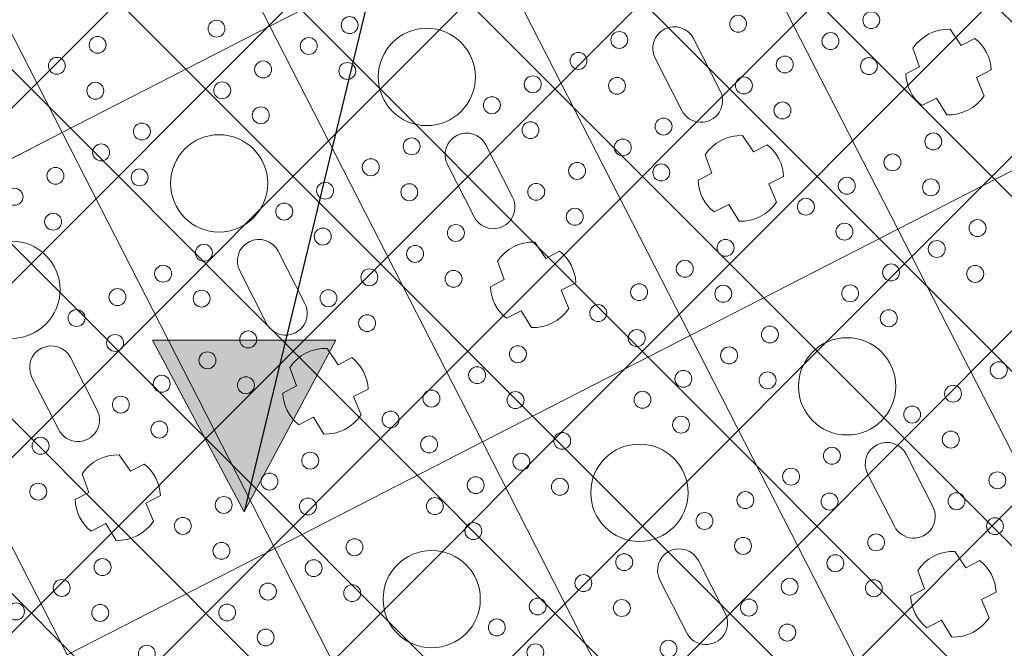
# Model space of a CAD drawing. Header units: metres. Extents: x 7472034 to 8439876, y 5890181 to 5961460.
# Tile 138 of 202: x 8439528.69 to 8439531.22, y 5890374.91 to 5890376.53. Entities that reach past the tile are written whole.
import ezdxf
from ezdxf import colors
from ezdxf.entities.mleader import LeaderData, LeaderLine
from ezdxf.math import Vec2, Vec3

# ---------------------------------------------------------------- set-up
doc = ezdxf.new("R2010")
doc.units = ezdxf.units.M
doc.header["$MEASUREMENT"] = 0
doc.linetypes.add('$0$L218_500', pattern=[1, 0.5, -0.5])
doc.linetypes.add('CENTER', pattern=[2, 1.25, -0.25, 0.25, -0.25])
doc.layers.get('0').update_dxf_attribs({"linetype": 'CONTINUOUS', "lineweight": 5})
doc.layers.get('Defpoints').update_dxf_attribs({"linetype": 'CONTINUOUS'})
for name, color, linetype, lineweight in [('### Krawężnik', 6, 'CONTINUOUS', 35), ('### rzędne', 172, 'CONTINUOUS', 35), ('_a_widok', 7, 'CONTINUOUS', 5), ('_IS_kd_krata', 114, 'CONTINUOUS', 30), ('a_opisy', 7, 'CONTINUOUS', 18), ('KOLOR-OBIEKT', 21, 'CONTINUOUS', 13), ('ZAG-obrys 018 wymiary', 7, 'CONTINUOUS', 18), ('ZAG-OPIS_020', 7, 'CONTINUOUS', 25)]:
    doc.layers.add(name, color=color, linetype=linetype, lineweight=lineweight)
doc.layers.add('100_rzut_wym_wew', color=7, linetype='CONTINUOUS')
doc.layers.add('_IS.BLOK.KD.doziemne', color=7, linetype='CONTINUOUS')
doc.styles.add('DIM', font='simplex.shx', dxfattribs={"width": 0.8})
doc.styles.add('RS', font='Romans.shx', dxfattribs={"width": 0.7})
doc.dimstyles.new('DIM-WEW_500', dxfattribs={"dimscale": 5, "dimtxt": 18, "dimasz": 10, "dimexe": 4, "dimexo": 8, "dimgap": 5, "dimtad": 1, "dimlfac": 0.01, "dimzin": 9, "dimdsep": 46, "dimtxsty": 'DIM', "dimblk": 'ARCHTICK', "dimcen": 5, "dimclrt": 112, "dimadec": 4, "dimazin": 2, "dimtfac": 4, "dimtmove": 0, "dimatfit": 3, "dimldrblk": 'ARCHTICK', "dimfxl": 0, "dimtolj": 1, "dimlwd": 13, "dimarcsym": 0})
pattern_1 = [(45, (967499.2092647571, -71042.97165620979), (-0.2245064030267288, 0.2245064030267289), []), (135, (967499.2092647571, -71042.97165620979), (-0.2245064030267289, -0.2245064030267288), [])]

# ---------------------------------------------------------------- blocks, each defined once
blk = doc.blocks.new('_Oblique')
at = {"color": 0, "linetype": 'ByBlock', "lineweight": -2}
blk.add_line((-0.5, -0.5), (0.5, 0.5), dxfattribs=at)
blk = doc.blocks.new('*D57')
at = {"layer": 'Defpoints', "color": 0, "linetype": 'Continuous'}
for p in [(8439539.50265294, 5890379.021735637, 7.079631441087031e-07), (8439518.672365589, 5890368.360632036), (8439519.01227277, 5890367.69650152)]:
    blk.add_point(p, dxfattribs=at)
at = {"layer": 'ZAG-obrys 018 wymiary', "color": 0, "linetype": 'Continuous', "lineweight": 13}
blk.add_line((8439539.84256012, 5890378.357605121), (8439519.01227277, 5890367.69650152), dxfattribs=at)
at = {"layer": 'ZAG-obrys 018 wymiary', "color": 0, "linetype": 'Continuous', "lineweight": -2}
for p, q in [((8439539.84256012, 5890378.357605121), (8439540.024801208, 5890378.001531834)), ((8439519.01227277, 5890367.69650152), (8439519.194513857, 5890367.340428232))]:
    blk.add_line(p, q, dxfattribs=at)
at = {"layer": 'ZAG-obrys 018 wymiary', "color": 0, "linetype": 'Continuous', "lineweight": 13, "xscale": 0.3, "yscale": 0.3, "zscale": 0.3}
for p, rotation in [((8439539.84256012, 5890378.357605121), 27.10372084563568), ((8439519.01227277, 5890367.69650152), 207.1037208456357)]:
    blk.add_blockref('_Oblique', p, dxfattribs=dict(at, rotation=rotation))
at = {"layer": 'ZAG-obrys 018 wymiary', "color": 112, "linetype": 'Continuous', "lineweight": 25, "insert": (8439529.154054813, 5890373.561163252), "char_height": 0.8, "attachment_point": 5, "rotation": 27.103720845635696, "style": 'RS'}
blk.add_mtext('\\A1;23.4', dxfattribs=at)
blk = doc.blocks.new('_ArchTick')
at = {"layer": '100_rzut_wym_wew', "color": 0, "linetype": 'Continuous', "const_width": 0.15}
blk.add_lwpolyline([(-0.5, -0.5), (0.5, 0.5)], dxfattribs=at)
blk = doc.blocks.new('A$C1D2679FE')
at = {"layer": 'KOLOR-OBIEKT', "lineweight": 9, "ltscale": 200}
h = blk.add_hatch(dxfattribs=at)
h.set_pattern_fill('ANSI37', color=253, scale=0.1, angle=16)
h.set_pattern_definition([(61, (-7471780.020262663, -5961378.212846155), (-0.2776917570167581, 0.153927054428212), []), (151, (-7471780.020262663, -5961378.212846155), (-0.153927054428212, -0.2776917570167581), [])])
edge = h.paths.add_edge_path()
edge.add_line((196.975401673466, 33.54016214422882), (192.3495923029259, 34.13512154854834))
edge.add_line((192.3495923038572, 34.13512154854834), (187.7176397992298, 34.7308710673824))
edge.add_line((187.7176398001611, 34.7308710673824), (178.5077782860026, 36.15998750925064))
edge.add_line((178.5077782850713, 36.15998750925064), (176.6601969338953, 36.5026140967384))
edge.add_arc((181.3685569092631, 38.18527459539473), 5.000000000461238, 199.6657310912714, 261.1796204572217)
edge.add_line((180.6018702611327, 33.24440507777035), (187.358021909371, 32.19603671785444))
edge.add_line((187.3580219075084, 32.19603671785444), (192.0230219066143, 31.59603671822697))
edge.add_line((192.0230219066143, 31.59603671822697), (196.6880219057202, 30.9960367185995))
edge.add_line((196.6880219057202, 30.9960367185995), (201.9780219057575, 30.48103671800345))
edge.add_line((201.9780219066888, 30.48103671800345), (207.2680219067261, 29.96603671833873))
edge.add_line((207.2680219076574, 29.96603671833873), (216.468021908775, 29.35603671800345))
edge.add_line((216.4680219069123, 29.35603671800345), (221.8830219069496, 29.11103671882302))
edge.add_line((221.8830219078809, 29.11103671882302), (227.2980219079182, 28.86603671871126))
edge.add_line((227.2980219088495, 28.86603671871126), (233.718021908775, 28.60103671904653))
edge.add_line((233.7180219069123, 28.60103671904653), (240.1380219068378, 28.33603671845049))
edge.add_line((240.1380219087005, 28.33603671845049), (245.3280219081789, 28.076036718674))
edge.add_line((245.3280219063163, 28.076036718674), (246.1380219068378, 28.00603671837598))
edge.add_line((246.1380219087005, 28.00603671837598), (248.4280219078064, 27.98603671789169))
edge.add_line((248.4280219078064, 27.98603671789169), (251.4080219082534, 28.33603671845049))
edge.add_line((251.4080219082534, 28.33603671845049), (255.3380219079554, 29.13603671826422))
edge.add_line((255.3380219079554, 29.13603671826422), (258.1480219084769, 30.35603671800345))
edge.add_line((258.1480219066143, 30.35603671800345), (260.6280219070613, 32.076036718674))
edge.add_line((260.6280219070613, 32.076036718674), (262.7080219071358, 34.29603671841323))
edge.add_line((262.7080219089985, 34.29603671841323), (264.3880219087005, 36.826036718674))
edge.add_line((264.3880219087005, 36.826036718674), (265.608021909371, 39.59603671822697))
edge.add_line((265.6080219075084, 39.59603671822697), (266.4080219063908, 42.53603671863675))
edge.add_line((266.4080219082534, 42.53603671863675), (266.6380219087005, 45.60603671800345))
edge.add_line((266.6380219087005, 45.60603671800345), (266.3380219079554, 48.59603671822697))
edge.add_line((266.3380219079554, 48.59603671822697), (265.628021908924, 51.53603671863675))
edge.add_line((265.6280219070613, 51.53603671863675), (264.5280219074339, 54.28603671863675))
edge.add_line((264.5280219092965, 54.28603671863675), (263.3880219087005, 57.11603671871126))
edge.add_line((263.3880219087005, 57.11603671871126), (262.5430219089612, 59.47103671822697))
edge.add_line((262.5430219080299, 59.47103671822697), (261.6980219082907, 61.826036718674))
edge.add_line((261.6980219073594, 61.826036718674), (260.5980219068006, 65.15103671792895))
edge.add_line((260.5980219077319, 65.15103671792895), (259.4980219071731, 68.47603671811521))
edge.add_line((259.4980219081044, 68.47603671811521), (257.3916487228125, 67.77919145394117))
edge.add_line((257.3916487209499, 67.77919145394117), (258.1675714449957, 64.34697791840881))
edge.add_line((258.167571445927, 64.34697791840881), (259.2776264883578, 60.99158426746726))
edge.add_line((259.2776264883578, 60.99158426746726), (260.1334384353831, 58.60645156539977))
edge.add_line((260.1334384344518, 58.60645156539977), (260.9950570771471, 56.20513570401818))
edge.add_line((260.9950570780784, 56.20513570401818), (262.1522789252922, 53.33238322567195))
edge.add_line((262.1522789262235, 53.33238322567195), (263.1827648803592, 50.75616833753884))
edge.add_line((263.1827648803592, 50.75616833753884), (263.8083402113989, 48.16575780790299))
edge.add_line((263.8083402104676, 48.16575780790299), (264.0684198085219, 45.57363114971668))
edge.add_line((264.0684198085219, 45.57363114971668), (263.8734869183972, 42.97170083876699))
edge.add_line((263.8734869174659, 42.97170083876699), (263.1880731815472, 40.45280535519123))
edge.add_line((263.1880731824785, 40.45280535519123), (262.1337886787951, 38.05906103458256))
edge.add_line((262.1337886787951, 38.05906103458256), (260.6936748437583, 35.89031817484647))
edge.add_line((260.6936748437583, 35.89031817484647), (258.9457271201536, 34.02472012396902))
edge.add_line((258.9457271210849, 34.02472012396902), (256.8967191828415, 32.60363397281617))
edge.add_line((256.8967191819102, 32.60363397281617), (254.5645412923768, 31.59108698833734))
edge.add_line((254.5645412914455, 31.59108698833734), (251.0026761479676, 30.86602538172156))
edge.add_line((251.0026761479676, 30.86602538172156), (248.2893446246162, 30.54734550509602))
edge.add_line((248.2893446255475, 30.54734550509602), (246.2595893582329, 30.56507262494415))
edge.add_line((246.2595893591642, 30.56507262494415), (245.5023283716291, 30.63051493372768))
edge.add_line((245.5023283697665, 30.63051493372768), (240.2548571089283, 30.89339403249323))
edge.add_line((240.2548571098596, 30.89339403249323), (233.8236017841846, 31.1588586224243))
edge.add_line((233.8236017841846, 31.1588586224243), (227.4086662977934, 31.42364957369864))
edge.add_line((227.4086662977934, 31.42364957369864), (221.9987299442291, 31.66842047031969))
edge.add_line((221.9987299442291, 31.66842047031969), (217.4544723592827, 31.90290945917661))
edge.add_line((217.4544723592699, 31.90290945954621), (217.0910134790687, 31.92589690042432))
edge.add_line((217.0910134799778, 31.92589689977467), (214.8768218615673, 32.06593639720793))
edge.add_line((214.876821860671, 32.06593639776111), (207.0033997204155, 32.56390146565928))
edge.add_line((207.0033997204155, 32.56390146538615), (202.2260741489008, 33.02899081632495))
edge.add_line((202.2260741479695, 33.02899081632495), (196.975401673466, 33.54016214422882))
blk = doc.blocks.new('*U25')
at = {"lineweight": 5}
for p, q in [((3600, 14999.40002381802), (3600, 14399.39999997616)), ((3600.000047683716, 14399.39999997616), (3600.000047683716, 14999.40002381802)), ((3254.200035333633, 14799.41180765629), (3254.200035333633, 14759.27779868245)), ((3345.251703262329, 14757.3414337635), (3345.251703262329, 14799.66109861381)), ((3254.200035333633, 14759.27779868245), (3203.997000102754, 14753.0974925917)), ((3395.871898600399, 14753.33129808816), (3345.251703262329, 14757.3414337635)), ((3203.997000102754, 14645.70253120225), (3254.200035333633, 14639.52222511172)), ((3254.200035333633, 14639.52222511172), (3254.200035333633, 14599.38821613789)), ((3345.251703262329, 14641.45859003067), (3395.871898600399, 14645.46872570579)), ((3345.251703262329, 14599.13892518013), (3345.251703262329, 14641.45859003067)), ((3600.000047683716, 14399.40002381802), (2400, 14399.40002381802)), ((2400, 14399.39999997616), (3600.000047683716, 14399.39999997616)), ((3600, 14399.40002381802), (3600, 13799.39999997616)), ((4800.000047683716, 14399.40002381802), (3600, 14399.40002381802)), ((3600, 14399.39999997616), (4800.000047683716, 14399.39999997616)), ((3600.000047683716, 13799.39999997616), (3600.000047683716, 14399.40002381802)), ((3254.200035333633, 14199.41180765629), (3254.200035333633, 14159.27779868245)), ((3345.251703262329, 14157.3414337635), (3345.251703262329, 14199.66109861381)), ((4454.200035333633, 14199.41180765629), (4454.200035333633, 14159.27779868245)), ((4545.251703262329, 14157.3414337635), (4545.251703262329, 14199.66109861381)), ((3254.200035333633, 14159.27779868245), (3203.997000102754, 14153.0974925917)), ((3395.871898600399, 14153.33129808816), (3345.251703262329, 14157.3414337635)), ((4454.200035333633, 14159.27779868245), (4403.997000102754, 14153.0974925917)), ((4595.871898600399, 14153.33129808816), (4545.251703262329, 14157.3414337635)), ((3075.600023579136, 14154.90001261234), (2924.400023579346, 14154.90001189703)), ((4275.600023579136, 14154.90001261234), (4124.400023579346, 14154.90001189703)), ((2924.400023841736, 14043.90001189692), (3075.600023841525, 14043.90001189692)), ((3203.997000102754, 14045.70253120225), (3254.200035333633, 14039.52222511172)), ((3254.200035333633, 14039.52222511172), (3254.200035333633, 13999.38821613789)), ((3345.251703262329, 14041.45859003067), (3395.871898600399, 14045.46872570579)), ((3345.251703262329, 13999.13892518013), (3345.251703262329, 14041.45859003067)), ((4124.400023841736, 14043.90001189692), (4275.600023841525, 14043.90001189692)), ((4403.997000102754, 14045.70253120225), (4454.200035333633, 14039.52222511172)), ((4454.200035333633, 14039.52222511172), (4454.200035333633, 13999.38821613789)), ((4545.251703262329, 14041.45859003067), (4595.871898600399, 14045.46872570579)), ((4545.251703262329, 13999.13892518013), (4545.251703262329, 14041.45859003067)), ((2400, 13799.40002381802), (2400, 13199.39999997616)), ((3600.000047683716, 13799.40002381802), (2400, 13799.40002381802)), ((2400, 13799.39999997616), (3600.000047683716, 13799.39999997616)), ((2400.000047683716, 13199.39999997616), (2400.000047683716, 13799.40002381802)), ((3600, 13799.40002381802), (3600, 13199.39999997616)), ((4800.000047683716, 13799.40002381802), (3600, 13799.40002381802)), ((3600, 13799.39999997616), (4800.000047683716, 13799.39999997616)), ((3600.000047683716, 13199.39999997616), (3600.000047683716, 13799.40002381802)), ((3254.200035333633, 13599.41180765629), (3254.200035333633, 13559.27779868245)), ((3345.251703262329, 13557.3414337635), (3345.251703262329, 13599.66109861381)), ((3075.600023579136, 13554.90001261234), (2924.400023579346, 13554.90001189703)), ((3254.200035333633, 13559.27779868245), (3203.997000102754, 13553.0974925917)), ((3395.871898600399, 13553.33129808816), (3345.251703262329, 13557.3414337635)), ((4275.600023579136, 13554.90001261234), (4124.400023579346, 13554.90001189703)), ((2924.400023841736, 13443.90001189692), (3075.600023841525, 13443.90001189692)), ((3203.997000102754, 13445.70253120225), (3254.200035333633, 13439.52222511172)), ((3254.200035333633, 13439.52222511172), (3254.200035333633, 13399.38821613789)), ((3345.251703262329, 13441.45859003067), (3395.871898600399, 13445.46872570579)), ((3345.251703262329, 13399.13892518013), (3345.251703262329, 13441.45859003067)), ((4124.400023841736, 13443.90001189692), (4275.600023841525, 13443.90001189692)), ((2400.000047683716, 13199.40002381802), (1200, 13199.40002381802)), ((1200, 13199.39999997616), (2400.000047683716, 13199.39999997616)), ((2400, 13199.40002381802), (2400, 12599.39999997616)), ((3600.000047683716, 13199.40002381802), (2400, 13199.40002381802)), ((2400, 13199.39999997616), (3600.000047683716, 13199.39999997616)), ((2400.000047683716, 12599.39999997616), (2400.000047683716, 13199.40002381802)), ((3600, 13199.40002381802), (3600, 12599.39999997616)), ((4800.000047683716, 13199.40002381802), (3600, 13199.40002381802)), ((3600, 13199.39999997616), (4800.000047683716, 13199.39999997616)), ((3600.000047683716, 12599.39999997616), (3600.000047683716, 13199.40002381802)), ((3254.200035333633, 12999.41180765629), (3254.200035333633, 12959.27779868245)), ((3345.251703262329, 12957.3414337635), (3345.251703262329, 12999.66109861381)), ((3075.600023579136, 12954.90001261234), (2924.400023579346, 12954.90001189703)), ((3254.200035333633, 12959.27779868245), (3203.997000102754, 12953.0974925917)), ((3395.871898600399, 12953.33129808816), (3345.251703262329, 12957.3414337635)), ((2924.400023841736, 12843.90001189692), (3075.600023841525, 12843.90001189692)), ((3203.997000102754, 12845.70253120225), (3254.200035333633, 12839.52222511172)), ((3254.200035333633, 12839.52222511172), (3254.200035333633, 12799.38821613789)), ((3345.251703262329, 12841.45859003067), (3395.871898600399, 12845.46872570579)), ((3345.251703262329, 12799.13892518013), (3345.251703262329, 12841.45859003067)), ((2400.000047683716, 12599.40002381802), (1200, 12599.40002381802)), ((1200, 12599.39999997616), (2400.000047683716, 12599.39999997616)), ((2400, 12599.40002381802), (2400, 11999.39999997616)), ((3600.000047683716, 12599.40002381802), (2400, 12599.40002381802)), ((2400, 12599.39999997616), (3600.000047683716, 12599.39999997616)), ((2400.000047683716, 11999.39999997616), (2400.000047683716, 12599.40002381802)), ((3600, 12599.40002381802), (3600, 11999.39999997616)), ((4800.000047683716, 12599.40002381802), (3600, 12599.40002381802)), ((3600, 12599.39999997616), (4800.000047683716, 12599.39999997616)), ((3600.000047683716, 11999.39999997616), (3600.000047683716, 12599.40002381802)), ((3254.200035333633, 12399.41180765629), (3254.200035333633, 12359.27779868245)), ((3345.251703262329, 12357.3414337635), (3345.251703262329, 12399.66109861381)), ((3254.200035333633, 12359.27779868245), (3203.997000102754, 12353.0974925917)), ((3395.871898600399, 12353.33129808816), (3345.251703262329, 12357.3414337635)), ((3075.600023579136, 12354.90001261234), (2924.400023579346, 12354.90001189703)), ((2924.400023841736, 12243.90001189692), (3075.600023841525, 12243.90001189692)), ((3203.997000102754, 12245.70253120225), (3254.200035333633, 12239.52222511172)), ((3254.200035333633, 12239.52222511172), (3254.200035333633, 12199.38821613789)), ((3345.251703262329, 12241.45859003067), (3395.871898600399, 12245.46872570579)), ((3345.251703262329, 12199.13892518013), (3345.251703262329, 12241.45859003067)), ((3600.000047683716, 11999.40002381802), (2400, 11999.40002381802)), ((2400, 11999.39999997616), (3600.000047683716, 11999.39999997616))]:
    blk.add_line(p, q, dxfattribs=at)
for centre, radius in [((3090.936357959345, 14583.4000118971), 21.73927789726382), ((3440.936357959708, 14583.4000118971), 21.7392778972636), ((3690.936357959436, 14583.4000118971), 21.73927789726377), ((3193.127355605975, 14524.40001189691), 21.7392778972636), ((3543.127355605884, 14524.40001189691), 21.7392778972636), ((3793.127355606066, 14524.40001189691), 21.73927789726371), ((3090.936357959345, 14465.40001189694), 21.73927789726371), ((3440.936357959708, 14465.40001189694), 21.7392778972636), ((3690.936357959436, 14465.40001189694), 21.73927789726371), ((4040.936357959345, 14465.40001189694), 21.73927789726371), ((3090.936357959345, 14333.40001189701), 21.73927789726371), ((3440.936357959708, 14333.40001189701), 21.7392778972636), ((3690.936357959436, 14333.40001189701), 21.7392778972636), ((4040.936357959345, 14333.40001189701), 21.7392778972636), ((4290.936357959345, 14333.40001189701), 21.73927789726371), ((2943.127355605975, 14274.40001189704), 21.7392778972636), ((3193.127355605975, 14274.40001189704), 21.7392778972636), ((3543.127355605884, 14274.40001189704), 21.7392778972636), ((3793.127355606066, 14274.40001189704), 21.73927789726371), ((4143.127355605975, 14274.40001189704), 21.7392778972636), ((4393.127355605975, 14274.40001189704), 21.7392778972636), ((3090.936357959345, 14215.40001189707), 21.7392778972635), ((3440.936357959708, 14215.40001189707), 21.7392778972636), ((3690.936357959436, 14215.40001189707), 21.73927789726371), ((4040.936357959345, 14215.40001189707), 21.73927789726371), ((4290.936357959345, 14215.40001189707), 21.7392778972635), ((3900.000023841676, 14099.40001189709), 125), ((2840.936357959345, 13983.4000118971), 21.73927789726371), ((3090.936357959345, 13983.4000118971), 21.73927789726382), ((3440.936357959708, 13983.4000118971), 21.7392778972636), ((3690.936357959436, 13983.4000118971), 21.73927789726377), ((4040.936357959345, 13983.4000118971), 21.73927789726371), ((4290.936357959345, 13983.4000118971), 21.73927789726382), ((2943.127355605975, 13924.40001189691), 21.7392778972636), ((3193.127355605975, 13924.40001189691), 21.7392778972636), ((3543.127355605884, 13924.40001189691), 21.7392778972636), ((3793.127355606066, 13924.40001189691), 21.73927789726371), ((4143.127355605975, 13924.40001189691), 21.7392778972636), ((4393.127355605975, 13924.40001189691), 21.7392778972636), ((2840.936357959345, 13865.40001189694), 21.73927789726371), ((3090.936357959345, 13865.40001189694), 21.73927789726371), ((3440.936357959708, 13865.40001189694), 21.7392778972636), ((3690.936357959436, 13865.40001189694), 21.73927789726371), ((4040.936357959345, 13865.40001189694), 21.73927789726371), ((4290.936357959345, 13865.40001189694), 21.73927789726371), ((2840.936357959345, 13733.40001189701), 21.7392778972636), ((3090.936357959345, 13733.40001189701), 21.73927789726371), ((3440.936357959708, 13733.40001189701), 21.7392778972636), ((3690.936357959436, 13733.40001189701), 21.7392778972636), ((4040.936357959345, 13733.40001189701), 21.7392778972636), ((4290.936357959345, 13733.40001189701), 21.73927789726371), ((2943.127355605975, 13674.40001189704), 21.7392778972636), ((3193.127355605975, 13674.40001189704), 21.7392778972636), ((3543.127355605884, 13674.40001189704), 21.7392778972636), ((3793.127355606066, 13674.40001189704), 21.73927789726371), ((4143.127355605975, 13674.40001189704), 21.7392778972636), ((4393.127355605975, 13674.40001189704), 21.7392778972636), ((2700.000023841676, 13499.40001189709), 125), ((2840.936357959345, 13615.40001189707), 21.73927789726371), ((3090.936357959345, 13615.40001189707), 21.7392778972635), ((3440.936357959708, 13615.40001189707), 21.7392778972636), ((3690.936357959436, 13615.40001189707), 21.73927789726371), ((3900.000023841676, 13499.40001189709), 125), ((4040.936357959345, 13615.40001189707), 21.73927789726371), ((4290.936357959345, 13615.40001189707), 21.7392778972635), ((2490.936357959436, 13383.4000118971), 21.73927789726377), ((2840.936357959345, 13383.4000118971), 21.73927789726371), ((3090.936357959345, 13383.4000118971), 21.73927789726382), ((3440.936357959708, 13383.4000118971), 21.7392778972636), ((3690.936357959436, 13383.4000118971), 21.73927789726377), ((4040.936357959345, 13383.4000118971), 21.73927789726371), ((4290.936357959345, 13383.4000118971), 21.73927789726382), ((2593.127355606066, 13324.40001189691), 21.73927789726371), ((2943.127355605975, 13324.40001189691), 21.7392778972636), ((3193.127355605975, 13324.40001189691), 21.7392778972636), ((3543.127355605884, 13324.40001189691), 21.7392778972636), ((3793.127355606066, 13324.40001189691), 21.73927789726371), ((4143.127355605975, 13324.40001189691), 21.7392778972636), ((2490.936357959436, 13265.40001189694), 21.73927789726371), ((2840.936357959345, 13265.40001189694), 21.73927789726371), ((3090.936357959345, 13265.40001189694), 21.73927789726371), ((3440.936357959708, 13265.40001189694), 21.7392778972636), ((3690.936357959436, 13265.40001189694), 21.73927789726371), ((4040.936357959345, 13265.40001189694), 21.73927789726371), ((2490.936357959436, 13133.40001189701), 21.7392778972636), ((2840.936357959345, 13133.40001189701), 21.7392778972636), ((3090.936357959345, 13133.40001189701), 21.73927789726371), ((3440.936357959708, 13133.40001189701), 21.7392778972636), ((3690.936357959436, 13133.40001189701), 21.7392778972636), ((4040.936357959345, 13133.40001189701), 21.7392778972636), ((2343.127355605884, 13074.40001189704), 21.7392778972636), ((2593.127355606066, 13074.40001189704), 21.73927789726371), ((2943.127355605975, 13074.40001189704), 21.7392778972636), ((3193.127355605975, 13074.40001189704), 21.7392778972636), ((3543.127355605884, 13074.40001189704), 21.7392778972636), ((3793.127355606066, 13074.40001189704), 21.73927789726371), ((4143.127355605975, 13074.40001189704), 21.7392778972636), ((2490.936357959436, 13015.40001189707), 21.73927789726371), ((2700.000023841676, 12899.40001189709), 125), ((2840.936357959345, 13015.40001189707), 21.73927789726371), ((3090.936357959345, 13015.40001189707), 21.7392778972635), ((3440.936357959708, 13015.40001189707), 21.7392778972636), ((3690.936357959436, 13015.40001189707), 21.73927789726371), ((3900.000023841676, 12899.40001189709), 125), ((4040.936357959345, 13015.40001189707), 21.73927789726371), ((2240.936357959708, 12783.4000118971), 21.7392778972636), ((2490.936357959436, 12783.4000118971), 21.73927789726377), ((2840.936357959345, 12783.4000118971), 21.73927789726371), ((3090.936357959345, 12783.4000118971), 21.73927789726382), ((3440.936357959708, 12783.4000118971), 21.7392778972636), ((3690.936357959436, 12783.4000118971), 21.73927789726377), ((2343.127355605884, 12724.40001189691), 21.7392778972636), ((2593.127355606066, 12724.40001189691), 21.73927789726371), ((2943.127355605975, 12724.40001189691), 21.7392778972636), ((3193.127355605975, 12724.40001189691), 21.7392778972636), ((3543.127355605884, 12724.40001189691), 21.7392778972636), ((3793.127355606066, 12724.40001189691), 21.73927789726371), ((2240.936357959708, 12665.40001189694), 21.7392778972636), ((2490.936357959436, 12665.40001189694), 21.73927789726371), ((2840.936357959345, 12665.40001189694), 21.73927789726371), ((3090.936357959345, 12665.40001189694), 21.73927789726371), ((3440.936357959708, 12665.40001189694), 21.7392778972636), ((3690.936357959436, 12665.40001189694), 21.73927789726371), ((2490.936357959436, 12533.40001189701), 21.7392778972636), ((2840.936357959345, 12533.40001189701), 21.7392778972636), ((3090.936357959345, 12533.40001189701), 21.73927789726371), ((3440.936357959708, 12533.40001189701), 21.7392778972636), ((3690.936357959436, 12533.40001189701), 21.7392778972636), ((2593.127355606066, 12474.40001189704), 21.73927789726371), ((2943.127355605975, 12474.40001189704), 21.7392778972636), ((3193.127355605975, 12474.40001189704), 21.7392778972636), ((3543.127355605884, 12474.40001189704), 21.7392778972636), ((3793.127355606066, 12474.40001189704), 21.73927789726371), ((2490.936357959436, 12415.40001189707), 21.73927789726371), ((2840.936357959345, 12415.40001189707), 21.73927789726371), ((3090.936357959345, 12415.40001189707), 21.7392778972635), ((3440.936357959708, 12415.40001189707), 21.7392778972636), ((3690.936357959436, 12415.40001189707), 21.73927789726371), ((2700.000023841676, 12299.40001189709), 125), ((3090.936357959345, 12183.4000118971), 21.73927789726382), ((3440.936357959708, 12183.4000118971), 21.7392778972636), ((3690.936357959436, 12183.4000118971), 21.73927789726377), ((3193.127355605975, 12124.40001189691), 21.7392778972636), ((3543.127355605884, 12124.40001189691), 21.7392778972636), ((3440.936357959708, 12065.40001189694), 21.7392778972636), ((3440.936357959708, 11933.40001189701), 21.7392778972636)]:
    blk.add_circle(centre, radius, dxfattribs=at)
for centre, radius, start, end in [((3300.000023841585, 14699.40001189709), 110, 65.70851514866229, 114.6052205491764), ((3300.000023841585, 14699.40001189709), 109.9999999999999, 150.7803558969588, 209.2196441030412), ((3300.000023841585, 14699.40001189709), 110.0000000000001, 330.640722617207, 29.35927738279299), ((3300.000023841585, 14699.40001189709), 110, 245.3947794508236, 294.2914848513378), ((3300.000023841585, 14099.40001189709), 110, 65.70851514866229, 114.6052205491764), ((4500.000023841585, 14099.40001189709), 110, 65.70851514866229, 114.6052205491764), ((2924.400023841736, 14099.40001189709), 55.50000000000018, 90.00000026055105, 270), ((3075.600023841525, 14099.40001189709), 55.50000000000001, 270, 90.00000026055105), ((3300.000023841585, 14099.40001189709), 109.9999999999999, 150.7803558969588, 209.2196441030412), ((3300.000023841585, 14099.40001189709), 110.0000000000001, 330.640722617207, 29.35927738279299), ((4124.400023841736, 14099.40001189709), 55.50000000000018, 90.00000026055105, 270), ((4275.600023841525, 14099.40001189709), 55.50000000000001, 270, 90.00000026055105), ((4500.000023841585, 14099.40001189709), 109.9999999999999, 150.7803558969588, 209.2196441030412), ((4500.000023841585, 14099.40001189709), 110.0000000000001, 330.640722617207, 29.35927738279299), ((3300.000023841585, 14099.40001189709), 110, 245.3947794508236, 294.2914848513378), ((4500.000023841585, 14099.40001189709), 110, 245.3947794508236, 294.2914848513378), ((3300.000023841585, 13499.40001189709), 110, 65.70851514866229, 114.6052205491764), ((2924.400023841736, 13499.40001189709), 55.50000000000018, 90.00000026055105, 270), ((3075.600023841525, 13499.40001189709), 55.50000000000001, 270, 90.00000026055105), ((3300.000023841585, 13499.40001189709), 109.9999999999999, 150.7803558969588, 209.2196441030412), ((3300.000023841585, 13499.40001189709), 110.0000000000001, 330.640722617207, 29.35927738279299), ((4124.400023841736, 13499.40001189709), 55.50000000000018, 90.00000026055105, 270), ((4275.600023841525, 13499.40001189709), 55.50000000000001, 270, 90.00000026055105), ((3300.000023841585, 13499.40001189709), 110, 245.3947794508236, 294.2914848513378), ((3300.000023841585, 12899.40001189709), 110, 65.70851514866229, 114.6052205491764), ((2924.400023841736, 12899.40001189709), 55.50000000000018, 90.00000026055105, 270), ((3075.600023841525, 12899.40001189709), 55.50000000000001, 270, 90.00000026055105), ((3300.000023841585, 12899.40001189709), 109.9999999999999, 150.7803558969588, 209.2196441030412), ((3300.000023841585, 12899.40001189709), 110.0000000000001, 330.640722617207, 29.35927738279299), ((3300.000023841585, 12899.40001189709), 110, 245.3947794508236, 294.2914848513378), ((3300.000023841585, 12299.40001189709), 110, 65.70851514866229, 114.6052205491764), ((2924.400023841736, 12299.40001189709), 55.50000000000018, 90.00000026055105, 270), ((3075.600023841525, 12299.40001189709), 55.50000000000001, 270, 90.00000026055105), ((3300.000023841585, 12299.40001189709), 109.9999999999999, 150.7803558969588, 209.2196441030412), ((3300.000023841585, 12299.40001189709), 110.0000000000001, 330.640722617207, 29.35927738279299), ((3300.000023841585, 12299.40001189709), 110, 245.3947794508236, 294.2914848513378)]:
    blk.add_arc(centre, radius, start, end, dxfattribs=at)
blk = doc.blocks.new('23123')
at = {"layer": 'a_opisy', "linetype": '$0$L218_500'}
blk.add_hatch(color=250, dxfattribs=at).paths.add_polyline_path([(8443019.232991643, 5888878.045012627), (8443018.761079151, 5888878.045012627), (8443018.28916666, 5888878.045012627), (8443018.761079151, 5888877.16129482)])
at = {"layer": 'a_opisy', "color": 250, "linetype": 'CENTER'}
for points in [[(8443018.28916666, 5888878.045012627), (8443018.761079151, 5888878.045012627)], [(8443019.232991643, 5888878.045012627), (8443018.761079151, 5888877.16129482), (8443018.28916666, 5888878.045012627)], [(8443018.28916666, 5888878.045012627), (8443018.761079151, 5888877.16129482), (8443019.232991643, 5888878.045012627)], [(8443019.232991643, 5888878.045012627), (8443018.761079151, 5888878.045012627)]]:
    blk.add_lwpolyline(points, dxfattribs=at)
blk = doc.blocks.new('A$C2C426404')
at = {"layer": '### rzędne', "color": 0, "lineweight": 25}
blk.add_line((91.08887051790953, 11.69095455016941, -1.543864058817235e-08), (90.52939579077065, 9.379149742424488, 3.638050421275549e-06), dxfattribs=at)
at = {"layer": '### rzędne', "color": 0, "linetype": '$0$L218_500', "lineweight": 25, "xscale": 0.5, "yscale": 0.5, "zscale": 0.5}
blk.add_blockref('23123', (-4221418.851143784, -2944429.201497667, 3.638050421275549e-06), dxfattribs=at)
blk = doc.blocks.new('JPII.KD_aktualizacja rzędnych_20.12.2024')
at = {"layer": '_IS_kd_krata', "color": 124, "xscale": 0.001, "yscale": 0.001, "zscale": 0.001, "rotation": 297.1037209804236}
blk.add_blockref('*U25', (8438656.864760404, 5890668.440994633, 7.079631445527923e-07), dxfattribs=at)

msp = doc.modelspace()

# ---------------------------------------------------------------- hatches: boundary and pattern name
at = {"layer": 'KOLOR-OBIEKT', "lineweight": 9}
h = msp.add_hatch(dxfattribs=at)
h.set_pattern_fill('ANSI37', color=73, scale=0.1)
h.set_pattern_definition(pattern_1)
edge = h.paths.add_edge_path()
edge.add_arc((8439443.60123986, 5890379.17988472), 6.652831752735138, 296.7043321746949, 335.0331150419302)
edge.add_arc((8439476.194075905, 5890367.917634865), 27.87464989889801, 155.1393615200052, 162.3446315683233, ccw=False)
edge.add_arc((8439457.399943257, 5890376.211109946), 7.345078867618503, 127.98309878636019, 152.2023641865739, ccw=False)
edge.add_arc((8439457.741930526, 5890376.488713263), 7.349948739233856, 107.1989600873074, 131.4182254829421, ccw=False)
edge.add_line((8439455.568618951, 5890383.509999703), (8439473.898437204, 5890392.710084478))
edge.add_arc((8439481.742870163, 5890376.384611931), 18.11232128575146, 99.26977735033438, 115.6644084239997, ccw=False)
edge.add_line((8439478.825278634, 5890394.260401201), (8439481.377171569, 5890394.321440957))
edge.add_arc((8439482.909595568, 5890377.390082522), 17.00056533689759, 88.22393661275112, 95.17163768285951, ccw=False)
edge.add_arc((8439482.561499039, 5890405.235869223), 10.88860248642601, 274.6092070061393, 298.9976789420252)
edge.add_arc((8443006.923870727, 5883371.657126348), 7856.29059094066, 116.59181359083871, 116.61107962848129, ccw=False)
edge.add_arc((8439465.895823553, 5890431.340313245), 42.15757971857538, 305.2087751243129, 306.7865132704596)
edge.add_arc((8439488.80074795, 5890400.283338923), 3.577668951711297, 310.8590814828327, 340.7280968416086)
edge.add_line((8439492.177934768, 5890399.102523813), (8439493.275267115, 5890403.980640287))
edge.add_line((8439493.275267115, 5890403.980640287), (8439502.266345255, 5890408.28072203))
edge.add_line((8439502.266345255, 5890408.28072203), (8439504.844191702, 5890407.694009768))
edge.add_line((8439504.844191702, 5890407.694009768), (8439506.125281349, 5890405.329609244))
edge.add_arc((8439507.019670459, 5890405.776898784), 0.9999999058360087, 206.5699188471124, 283.6833393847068)
edge.add_line((8439507.256226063, 5890404.805280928), (8439511.624560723, 5890406.970734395))
edge.add_line((8439511.624560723, 5890406.970734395), (8439511.39896348, 5890407.420225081))
edge.add_line((8439511.39896348, 5890407.420225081), (8439510.561982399, 5890407.017405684))
edge.add_line((8439510.561982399, 5890407.017405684), (8439509.330427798, 5890409.481424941))
edge.add_line((8439509.330427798, 5890409.481424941), (8439512.635426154, 5890411.138401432))
edge.add_line((8439512.635426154, 5890411.138401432), (8439512.638568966, 5890411.136467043))
edge.add_line((8439512.638568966, 5890411.136467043), (8439515.998443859, 5890412.829496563))
edge.add_line((8439515.998443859, 5890412.829496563), (8439517.239018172, 5890410.325621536))
edge.add_line((8439517.239018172, 5890410.325621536), (8439513.919446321, 5890408.633274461))
edge.add_line((8439513.919446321, 5890408.633274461), (8439514.091312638, 5890408.235941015))
edge.add_line((8439514.091312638, 5890408.235941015), (8439518.839102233, 5890410.604261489))
edge.add_line((8439518.839102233, 5890410.604261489), (8439518.585943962, 5890412.843737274))
edge.add_line((8439518.585943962, 5890412.843737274), (8439518.274555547, 5890413.628049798))
edge.add_line((8439518.274555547, 5890413.628049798), (8439517.839658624, 5890414.494365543))
edge.add_line((8439517.839658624, 5890414.494365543), (8439524.310164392, 5890417.742607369))
edge.add_line((8439524.310164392, 5890417.742607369), (8439525.122207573, 5890416.124990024))
edge.add_line((8439525.122207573, 5890416.124990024), (8439526.840645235, 5890414.670893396))
edge.add_line((8439526.840645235, 5890414.670893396), (8439527.244697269, 5890414.489695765))
edge.add_arc((8439552.769967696, 5890317.570311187), 100.2242811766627, 102.79246926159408, 104.75471345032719, ccw=False)
edge.add_arc((8439529.321881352, 5890420.105147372), 4.960037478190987, 284.6730648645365, 320.3902958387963)
edge.add_arc((8435016.013859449, 5889290.11735932), 4655.555010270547, 14.00691021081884, 14.04831962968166)
edge.add_line((8439532.327549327, 5890420.207226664), (8439525.877549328, 5890423.127226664))
edge.add_line((8439525.877549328, 5890423.127226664), (8439431.028022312, 5890376.803268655))
edge.add_line((8439431.028022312, 5890376.803268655), (8439435.479127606, 5890375.417226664))
edge.add_line((8439435.479127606, 5890375.417226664), (8439446.590932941, 5890373.236661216))
edge = h.paths.add_edge_path()
edge.add_arc((8439530.228804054, 5890405.916425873), 3.001836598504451, 99.44813666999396, 208.2631515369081)
edge.add_line((8439527.5848402, 5890404.494990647), (8439533.209264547, 5890393.206690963))
edge.add_line((8439533.209264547, 5890393.206690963), (8439519.17443581, 5890386.185049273))
edge.add_line((8439519.17443581, 5890386.185049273), (8439523.57812012, 5890377.411604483))
edge.add_line((8439523.57812012, 5890377.411604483), (8439517.455507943, 5890374.324033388))
edge.add_line((8439517.455507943, 5890374.324033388), (8439517.445860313, 5890374.319191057))
edge.add_line((8439517.445860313, 5890374.319191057), (8439517.33905848, 5890374.265585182))
edge.add_line((8439517.33905848, 5890374.265585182), (8439516.815779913, 5890375.308140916))
edge.add_line((8439516.815779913, 5890375.308140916), (8439511.370501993, 5890372.574998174))
edge.add_line((8439511.370501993, 5890372.574998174), (8439511.888417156, 5890371.529804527))
edge.add_line((8439511.888417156, 5890371.529804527), (8439506.425671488, 5890368.787948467))
edge.add_line((8439506.425671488, 5890368.787948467), (8439505.890341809, 5890369.841556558))
edge.add_line((8439505.890341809, 5890369.841556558), (8439505.8884594, 5890369.869391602))
edge.add_line((8439505.8884594, 5890369.869391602), (8439500.283276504, 5890366.97762632))
edge.add_line((8439500.283276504, 5890366.97762632), (8439519.478066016, 5890366.160130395))
edge.add_line((8439519.478066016, 5890366.160130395), (8439542.767549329, 5890378.417226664))
edge.add_line((8439542.767549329, 5890378.417226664), (8439538.675788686, 5890394.802262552))
edge.add_line((8439538.675788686, 5890394.802262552), (8439537.066416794, 5890401.238139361))
edge.add_line((8439537.066416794, 5890401.238139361), (8439535.557306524, 5890407.69906358))
edge.add_arc((8439531.145391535, 5890400.872499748), 8.128158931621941, 57.12596579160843, 99.98506404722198)
edge = h.paths.add_edge_path()
edge.add_line((8439470.194509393, 5890384.137651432), (8439461.355169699, 5890379.697090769))
edge.add_line((8439461.355169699, 5890379.697090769), (8439460.080861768, 5890379.068371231))
edge.add_line((8439460.080861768, 5890379.068371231), (8439457.869254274, 5890377.642639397))
edge.add_arc((8439460.609507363, 5890373.444653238), 5.013190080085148, 123.1346622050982, 204.022759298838)
edge.add_line((8439456.030540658, 5890371.403786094), (8439459.447549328, 5890370.707226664))
edge.add_line((8439459.447549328, 5890370.707226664), (8439480.497107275, 5890367.736747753))
edge.add_line((8439480.497107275, 5890367.736747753), (8439497.963342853, 5890367.082590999))
edge.add_line((8439497.963342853, 5890367.082590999), (8439496.62020549, 5890369.722641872))
edge.add_line((8439496.62020549, 5890369.722641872), (8439494.91788047, 5890373.087302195))
edge.add_arc((8439489.468037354, 5890366.363615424), 8.654984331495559, 50.97371617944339, 58.22889977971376)
edge.add_line((8439494.025120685, 5890373.721722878), (8439490.036071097, 5890376.575637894))
edge.add_line((8439490.036071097, 5890376.575637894), (8439489.954459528, 5890375.592465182))
edge.add_line((8439489.954459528, 5890375.592465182), (8439490.917133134, 5890375.538648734))
edge.add_line((8439490.917133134, 5890375.538648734), (8439490.678913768, 5890371.956837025))
edge.add_line((8439490.678913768, 5890371.956837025), (8439482.55041443, 5890372.440399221))
edge.add_line((8439482.55041443, 5890372.440399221), (8439482.851718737, 5890376.020734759))
edge.add_line((8439482.851718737, 5890376.020734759), (8439487.354100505, 5890375.749064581))
edge.add_line((8439487.354100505, 5890375.749064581), (8439487.521080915, 5890378.34061919))
edge.add_line((8439487.521080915, 5890378.34061919), (8439481.803471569, 5890382.401025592))
edge.add_arc((8439487.942466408, 5890392.088814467), 11.46911116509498, 231.6002274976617, 237.6382272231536, ccw=False)
edge.add_line((8439480.818489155, 5890383.100518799), (8439480.351152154, 5890383.41057529))
edge.add_line((8439480.351152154, 5890383.41057529), (8439479.210044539, 5890382.939428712))
edge.add_line((8439479.210044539, 5890382.939428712), (8439480.412913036, 5890383.399613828))
edge.add_arc((8439474.682487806, 5890375.167564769), 10.03017472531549, 55.15777404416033, 116.5800473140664)
h.paths.add_polyline_path([(8439461.898919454, 5890370.792156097), (8439462.257176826, 5890373.552492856)], flags=16)
h = msp.add_hatch(dxfattribs=at)
h.set_pattern_fill('ANSI37', color=253, scale=0.1)
h.set_pattern_definition(pattern_1)
edge = h.paths.add_edge_path()
edge.add_arc((8439529.163071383, 5890420.279666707), 5.193757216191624, 276.50229096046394, 320.0240354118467, ccw=False)
edge.add_line((8439529.751227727, 5890415.119319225), (8439525.812744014, 5890414.153171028))
edge.add_line((8439525.812744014, 5890414.153171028), (8439519.208160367, 5890410.804184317))
edge.add_line((8439519.208160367, 5890410.804184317), (8439517.988028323, 5890410.126512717))
edge.add_line((8439517.988028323, 5890410.126512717), (8439514.091312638, 5890408.235941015))
edge.add_line((8439514.091312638, 5890408.235941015), (8439511.613697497, 5890406.992378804))
edge.add_line((8439511.613697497, 5890406.992378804), (8439509.258949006, 5890405.810485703))
edge.add_line((8439509.258949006, 5890405.810485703), (8439507.371756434, 5890404.83508177))
edge.add_arc((8439506.940777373, 5890405.737469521), 1.000023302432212, 206.5712342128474, 295.5290722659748, ccw=False)
edge.add_line((8439506.046377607, 5890405.290148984), (8439504.844186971, 5890407.693988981))
edge.add_line((8439504.844186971, 5890407.693988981), (8439502.261629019, 5890408.281795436))
edge.add_line((8439502.261629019, 5890408.281795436), (8439499.350132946, 5890407.011538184))
edge.add_line((8439499.350132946, 5890407.011538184), (8439493.30510976, 5890403.995621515))
edge.add_line((8439493.30510976, 5890403.995621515), (8439492.177918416, 5890399.102451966))
edge.add_arc((8439488.801253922, 5890400.282879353), 3.577047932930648, 293.05521913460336, 340.73119789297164, ccw=False)
edge.add_line((8439490.202090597, 5890396.991537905), (8439487.801423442, 5890395.78932472))
edge.add_arc((8439482.51122255, 5890404.317896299), 10.03607286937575, 278.1216072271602, 301.8109775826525, ccw=False)
edge.add_line((8439483.9290645, 5890394.382480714), (8439478.825278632, 5890394.260401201))
edge.add_arc((8439481.742870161, 5890376.384611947), 18.11232126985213, 99.26977735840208, 115.6644084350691)
edge.add_line((8439473.898437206, 5890392.710084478), (8439455.537130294, 5890383.494194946))
edge.add_arc((8439458.368862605, 5890375.380272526), 8.593860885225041, 109.2388197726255, 150.5606865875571)
edge.add_line((8439450.884668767, 5890379.604167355), (8439456.921008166, 5890377.849276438))
edge.add_line((8439456.921008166, 5890377.849276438), (8439458.055979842, 5890377.519316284))
edge.add_arc((8439462.056345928, 5890374.376166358), 5.087466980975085, 112.4172144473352, 141.842727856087, ccw=False)
edge.add_line((8439460.116249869, 5890379.079181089), (8439470.201913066, 5890384.141371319))
edge.add_arc((8439474.670732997, 5890375.058466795), 10.12272227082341, 52.60385305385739, 116.19734301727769, ccw=False)
edge.add_line((8439480.818489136, 5890383.100518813), (8439494.035062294, 5890373.735722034))
edge.add_arc((8439499.404929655, 5890380.165137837), 8.376924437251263, 230.1312663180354, 239.1071883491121)
edge.add_arc((8439492.046879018, 5890368.073539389), 5.778072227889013, 28.405105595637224, 58.05675779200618, ccw=False)
edge.add_line((8439497.129307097, 5890370.822183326), (8439498.920012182, 5890367.249241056))
edge.add_line((8439498.920012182, 5890367.249241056), (8439502.137476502, 5890368.864147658))
edge.add_line((8439502.137476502, 5890368.864147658), (8439500.881438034, 5890371.366619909))
edge.add_arc((8439501.41146424, 5890371.651481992), 0.6017260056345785, 32.69127385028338, 208.2557647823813, ccw=False)
edge.add_line((8439501.917872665, 5890371.97648152), (8439503.213570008, 5890369.395299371))
edge.add_line((8439503.213570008, 5890369.395299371), (8439521.788261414, 5890378.745992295))
edge.add_line((8439521.788261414, 5890378.745992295), (8439512.863585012, 5890396.520876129))
edge.add_arc((8439515.497668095, 5890397.863594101), 2.956566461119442, 115.92003145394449, 207.0101116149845, ccw=False)
edge.add_line((8439514.20530482, 5890400.522744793), (8439524.043376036, 5890405.489377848))
edge.add_line((8439524.043376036, 5890405.489377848), (8439526.586557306, 5890407.103247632))
edge.add_line((8439526.586557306, 5890407.103247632), (8439529.129738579, 5890408.717117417))
edge.add_arc((8439531.212438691, 5890401.016589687), 7.97720296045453, 58.08019787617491, 105.13424418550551, ccw=False)
edge.add_line((8439535.43023892, 5890407.787551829), (8439533.14312037, 5890416.942853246))
edge = h.paths.add_edge_path(flags=16)
edge.add_line((8439502.061371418, 5890393.458260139), (8439496.04637926, 5890390.43770596))
edge.add_arc((8439496.464019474, 5890389.751908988), 0.8029575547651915, 121.3407965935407, 301.694103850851)
edge.add_line((8439496.8858806, 5890389.068700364), (8439502.900872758, 5890392.089254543))
edge.add_arc((8439502.27990767, 5890392.650368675), 0.83692694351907, 317.898520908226, 465.1363795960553)
edge = h.paths.add_edge_path(flags=16)
edge.add_line((8439505.00109902, 5890384.089630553), (8439500.444638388, 5890381.798632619))
edge.add_arc((8439500.084983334, 5890382.51322949), 0.8000002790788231, 116.620304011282, 296.7160130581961, ccw=False)
edge.add_line((8439499.72652247, 5890383.228426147), (8439504.283989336, 5890385.517420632))
edge.add_arc((8439504.642916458, 5890384.80371257), 0.7988791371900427, -63.361719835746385, 116.69803695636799, ccw=False)
at = {"layer": 'KOLOR-OBIEKT', "lineweight": 9, "ltscale": 200}
h = msp.add_hatch(dxfattribs=at)
h.set_pattern_fill('ANSI37', color=231, scale=0.1)
h.set_pattern_definition([(45, (967499.202946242, -71042.94610979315), (-0.2245064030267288, 0.2245064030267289), []), (135, (967499.202946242, -71042.94610979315), (-0.2245064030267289, -0.2245064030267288), [])])
edge = h.paths.add_edge_path()
edge.add_line((8439512.863585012, 5890396.520876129), (8439521.788261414, 5890378.745992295))
edge.add_line((8439521.788261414, 5890378.745992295), (8439503.213570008, 5890369.395299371))
edge.add_line((8439503.213570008, 5890369.395299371), (8439501.917872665, 5890371.97648152))
edge.add_arc((8439501.411425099, 5890371.65154851), 0.6017230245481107, 32.6839302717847, 208.2631083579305)
edge.add_line((8439500.881438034, 5890371.366619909), (8439502.137476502, 5890368.864147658))
edge.add_line((8439502.137476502, 5890368.864147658), (8439498.920012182, 5890367.249241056))
edge.add_line((8439498.920012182, 5890367.249241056), (8439497.129307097, 5890370.822183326))
edge.add_line((8439497.129307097, 5890370.822183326), (8439495.555644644, 5890372.655868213))
edge.add_line((8439495.555644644, 5890372.655868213), (8439494.901445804, 5890373.120452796))
edge.add_line((8439494.901445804, 5890373.120452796), (8439497.963342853, 5890367.082590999))
edge.add_line((8439497.963342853, 5890367.082590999), (8439500.283276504, 5890366.97762632))
edge.add_line((8439500.283276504, 5890366.97762632), (8439505.893878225, 5890369.872187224))
edge.add_line((8439505.893878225, 5890369.872187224), (8439506.425671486, 5890368.787948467))
edge.add_line((8439506.425671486, 5890368.787948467), (8439511.888417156, 5890371.529804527))
edge.add_line((8439511.888417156, 5890371.529804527), (8439511.370501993, 5890372.574998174))
edge.add_line((8439511.370501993, 5890372.574998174), (8439516.815852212, 5890375.308177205))
edge.add_line((8439516.815852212, 5890375.308177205), (8439517.338986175, 5890374.26554889))
edge.add_line((8439517.338986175, 5890374.26554889), (8439523.580028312, 5890377.407811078))
edge.add_line((8439523.580028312, 5890377.407811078), (8439519.172527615, 5890386.188842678))
edge.add_line((8439519.172527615, 5890386.188842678), (8439530.098737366, 5890391.695090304))
edge.add_line((8439530.098737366, 5890391.695090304), (8439523.347480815, 5890405.140094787))
edge.add_line((8439523.347480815, 5890405.140094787), (8439514.198986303, 5890400.548291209))
edge.add_arc((8439515.544616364, 5890397.867007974), 3.00000000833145, 116.6502652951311, 206.6609883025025)
h.paths.add_polyline_path([(8439514.64326723, 5890399.651613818), (8439522.901414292, 5890403.796535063), (8439528.750976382, 5890392.142141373), (8439520.49282829, 5890387.997219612)], flags=16)

# ---------------------------------------------------------------- block references
at = {"layer": '### Krawężnik', "color": 1, "linetype": 'Continuous', "lineweight": 60, "ltscale": 0.2}
msp.add_blockref('A$C1D2679FE', (8439279.223208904, 5890335.266736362), dxfattribs=at)
at = {"layer": '_a_widok', "color": 0, "linetype": 'Continuous', "lineweight": 60, "ltscale": 0.2}
msp.add_blockref('A$C2C426404', (8439438.733810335, 5890365.88383195), dxfattribs=at)
msp.add_blockref('A$C2C426404', (8439438.733810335, 5890365.88383195), dxfattribs=at)
at = {"layer": '_IS.BLOK.KD.doziemne', "linetype": '$0$L218_500'}
msp.add_blockref('JPII.KD_aktualizacja rzędnych_20.12.2024', (859.6212462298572, -295.8072097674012), dxfattribs=at)
at = {"layer": '_IS_kd_krata', "color": 124, "xscale": 0.001, "yscale": 0.001, "zscale": 0.001, "rotation": 297.1037209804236}
msp.add_blockref('*U25', (8439516.486006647, 5890372.63378484, 7.079631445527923e-07), dxfattribs=at)

# ---------------------------------------------------------------- dimensions: what is measured, and where the dimension line sits
at = {"layer": 'ZAG-obrys 018 wymiary', "linetype": 'Continuous', "lineweight": 25}
dim = msp.add_aligned_dim(p1=(8439539.50265294, 5890379.021735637, 7.079631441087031e-07), p2=(8439518.672365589, 5890368.360632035), distance=0.7460604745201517, dimstyle='DIM-WEW_500', override={"dimscale": 0.1, "dimtxt": 8, "dimasz": 3, "dimgap": 2, "dimlfac": 1, "dimtxsty": 'RS', "dimblk1": 'Oblique', "dimblk2": 'Oblique', "dimsah": 1, "dimfxl": 50, "dimfxlon": 1}, dxfattribs=at)
dim.commit()
dim.dimension.update_dxf_attribs({"geometry": '*D57', "text_midpoint": (8439529.154054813, 5890373.561163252)})

# ---------------------------------------------------------------- leaders
at = {"layer": 'ZAG-OPIS_020', "lineweight": 25}
ml = msp.add_multileader_mtext('Standard', dxfattribs=at)
ml.set_content('\\A1;miejce na\\Pautomat paczkowy', color=256, style='RS')
ml.set_leader_properties()
ml.build(insert=Vec2(0, 0))
ml.multileader.update_dxf_attribs({"text_left_attachment_type": 2, "text_right_attachment_type": 2, "dogleg_length": 0.2, "arrow_head_size": 0.25})
ctx = ml.context
ctx.base_point, ctx.char_height, ctx.arrow_head_size, ctx.landing_gap_size, ctx.plane_origin = Vec3(8439527.517591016, 5890367.451514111), 0.75, 0.25, 0.1, Vec3(8439504.015071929, 5890380.344600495)
ctx.left_attachment, ctx.right_attachment = 2, 2
notes = []
notes.append((ctx, [(0, (1, 1, 0), (8439527.317591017, 5890367.451514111), (1, 0), 0.2, [(3, [(8439520.472886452, 5890376.709349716)], 0, [])])]))
ctx.mtext.insert, ctx.mtext.width, ctx.mtext.defined_height, ctx.mtext.flow_direction = Vec3(8439527.617591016, 5890368.576514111), 11.00125483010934, 2.459306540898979, 5
for ctx, leaders in notes:
    for number, flags, end, landing, length, lines in leaders:
        leader = LeaderData()
        leader.index, (leader.has_last_leader_line, leader.has_dogleg_vector, leader.attachment_direction) = number, flags
        leader.last_leader_point, leader.dogleg_vector, leader.dogleg_length = Vec3(end), Vec3(landing), length
        for number, points, colour, breaks in lines:
            line = LeaderLine()
            line.index, line.vertices, line.color, line.breaks = number, Vec3.list(points), colors.encode_raw_color(colour), breaks
            leader.lines.append(line)
        ctx.leaders.append(leader)

doc.saveas('drawing.dxf')
